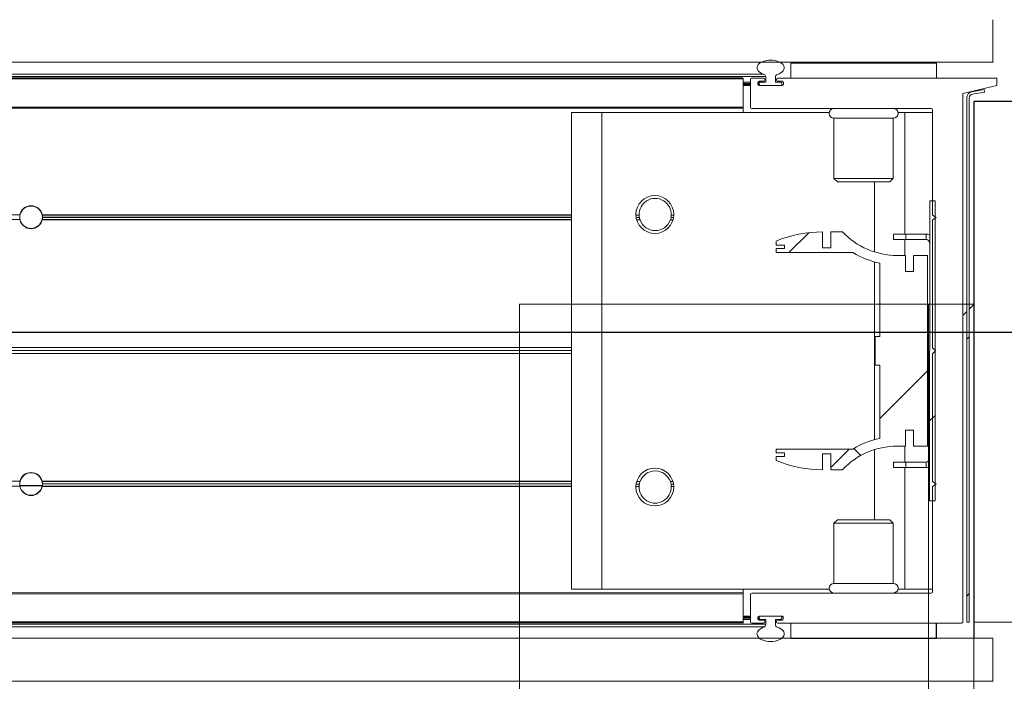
# Model space of a CAD drawing. Header units: feet. Extents: x 0 to 152726, y 0 to 59505.
# Tile 51 of 117: x 152367.465 to 152368.142, y 59280.64 to 59281.095. Entities that reach past the tile are written whole.
import ezdxf
from ezdxf import colors
from ezdxf.entities.mleader import LeaderData, LeaderLine
from ezdxf.math import Vec2, Vec3

# ---------------------------------------------------------------- set-up
doc = ezdxf.new("R2010")
doc.units = ezdxf.units.FT
doc.header["$LTSCALE"] = 0.1
doc.header["$MEASUREMENT"] = 0
doc.layers.add('BR_P_Rail_Object', color=251, linetype='Continuous', lineweight=30)
doc.layers.add('SC_Scratch7', color=252, linetype='Continuous', lineweight=0)
doc.layers.add('L-ANNO-NOTE', color=30, linetype='Continuous')
doc.styles.add('Arial', font='arial.ttf')

# ---------------------------------------------------------------- blocks, each defined once
blk = doc.blocks.new('HIGH ST SCREENWALL_2 PANEL PLAN_5')
at = {"layer": 'SC_Scratch7', "lineweight": 0}
for p, q in [((-8.677065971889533, 0.7812480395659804), (-8.677091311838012, -6.28642737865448e-09)), ((-8.395841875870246, -9.128591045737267e-06), (-8.395816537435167, 0.7812389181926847)), ((-8.364566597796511, 0.7812379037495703), (-8.364584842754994, 0.2187390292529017)), ((-8.364596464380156, -0.1395935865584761), (-8.364584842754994, 0.2187390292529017)), ((-8.322918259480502, 0.2187376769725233), (-8.364584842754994, 0.2187390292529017)), ((-8.364596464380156, -0.1395935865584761), (-8.322929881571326, -0.1395949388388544))]:
    blk.add_line(p, q, dxfattribs=at)
at = {"layer": 'SC_Scratch7'}
blk.add_line((-8.364591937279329, -1.014233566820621e-05), (-8.677091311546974, -6.51925802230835e-09), dxfattribs=at)
blk = doc.blocks.new('HIGH ST SCREENWALL_2 PANEL PLAN_6')
at = {"layer": 'SC_Scratch7', "lineweight": 0, "extrusion": (0, 0, -1)}
h = blk.add_hatch(dxfattribs=at)
h.set_pattern_fill('ANSI31', color=256, scale=0.01, style=0, pattern_type=2)
h.set_pattern_definition([(44.99814199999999, (-5.257089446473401, -13.85558263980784), (-0.08838530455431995, 0.08839103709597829), [])])
h.paths.add_polyline_path([(0.3574946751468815, -0.1420163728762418, -0.3639702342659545), (0.355428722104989, -0.1444783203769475), (0.3468890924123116, -0.1459838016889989), (0.3471784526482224, -0.1476251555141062), (0.3557180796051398, -0.1461196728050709, 0.3639702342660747), (0.3591613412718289, -0.1420164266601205), (0.3591730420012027, 0.2187375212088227), (0.3575063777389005, 0.2187375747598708)])
h = blk.add_hatch(dxfattribs=at)
h.set_pattern_fill('ANSI31', color=256, scale=0.01, style=0, pattern_type=2)
h.set_pattern_definition([(44.99814199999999, (-5.269061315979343, -14.01353493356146), (-0.08838530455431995, 0.08839103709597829), [])])
h.paths.add_polyline_path([(0.3846844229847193, -0.07111689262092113), (0.384691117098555, 0.1352576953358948), (0.3809411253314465, 0.1352578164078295), (0.3809344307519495, -0.07111677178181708)])
h = blk.add_hatch(dxfattribs=at)
h.set_pattern_fill('ANSI38', color=256, scale=0.01, style=0, pattern_type=2)
h.set_pattern_definition([(44.99814199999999, (-5.263926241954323, -14.04438919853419), (-0.08838530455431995, 0.08839103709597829), []), (134.998142, (-5.263926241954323, -14.04438919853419), (-0.2651616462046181, 0.0883967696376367), [0.31249937, -0.18749962])])
h.paths.add_polyline_path([(0.3957607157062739, 0.08672872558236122), (0.3957610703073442, 0.09768670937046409), (0.3861482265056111, 0.0976870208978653), (0.3861439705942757, -0.03354631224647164), (0.3957568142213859, -0.03354662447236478), (0.3957571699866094, -0.02258864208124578), (0.4014002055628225, -0.02258882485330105), (0.4013998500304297, -0.03354680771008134), (0.4070428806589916, -0.03354699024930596, -0.2061892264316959), (0.4446735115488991, -0.04975552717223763), (0.4527115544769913, -0.04975578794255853), (0.4527119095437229, -0.03879780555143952), (0.4582893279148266, -0.03879798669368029), (0.4582889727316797, -0.049755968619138, 0.09842250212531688), (0.4903101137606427, -0.04339219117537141), (0.4903102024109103, -0.0406855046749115), (0.4845763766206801, -0.04068531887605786), (0.4845764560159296, -0.03822469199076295), (0.4903102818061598, -0.03822487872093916), (0.4903103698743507, -0.03551819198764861), (0.4374196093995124, -0.03551647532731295, 0.0857050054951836), (0.4189524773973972, -0.02821396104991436), (0.4189541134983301, 0.0222267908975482), (0.4222349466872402, 0.02222668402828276), (0.4222355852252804, 0.04191168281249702), (0.4189547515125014, 0.04191179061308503), (0.4189563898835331, 0.09235254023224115, 0.0857050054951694), (0.4374239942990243, 0.09965385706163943), (0.4903147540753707, 0.09965214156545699), (0.490314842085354, 0.1023588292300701), (0.4845810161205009, 0.1023590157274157), (0.4845810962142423, 0.1048196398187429), (0.4903149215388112, 0.1048194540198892), (0.4903150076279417, 0.1075261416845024, 0.09842250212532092), (0.458294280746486, 0.1138919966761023), (0.4582939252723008, 0.102934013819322), (0.4527165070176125, 0.1029341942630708), (0.4527168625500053, 0.1138921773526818), (0.4446788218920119, 0.1138924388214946, -0.2061892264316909), (0.4070471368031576, 0.09768634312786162), (0.401404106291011, 0.09768652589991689), (0.4014037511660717, 0.08672854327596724)])
at = {"layer": 'SC_Scratch7', "lineweight": 0}
for p, q in [((-4.330737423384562, 0.2594414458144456), (-0.3411620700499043, 0.2593120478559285)), ((-0.3411535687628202, 0.2595713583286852), (-0.3411526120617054, 0.2300714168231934)), ((-4.330738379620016, 0.229941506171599), (-0.3411630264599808, 0.2298121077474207)), ((-0.4801292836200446, 0.2299835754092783), (-0.4801289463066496, 0.2195669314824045)), ((-0.3801108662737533, 0.2299868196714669), (-0.4801106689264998, 0.2299835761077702)), ((-0.4801106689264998, 0.2299835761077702), (-0.4801103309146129, 0.2195669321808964)), ((-0.4457357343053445, 0.229984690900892), (-0.4457357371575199, 0.2300680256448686)), ((-0.4144857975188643, 0.2300690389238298), (-0.4144857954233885, 0.2299857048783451)), ((-0.3854233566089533, 0.2300699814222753), (-0.3854233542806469, 0.2299866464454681)), ((-0.3801105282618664, 0.2195701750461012), (-0.3801108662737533, 0.2299868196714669)), ((-0.3800922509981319, 0.2299868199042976), (-0.3801108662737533, 0.2299868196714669)), ((-0.3800922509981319, 0.2299868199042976), (-0.3800919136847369, 0.2195701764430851)), ((-0.3541734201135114, 0.2300709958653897), (-0.3541730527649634, 0.2187376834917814)), ((-0.5130380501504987, 0.2184974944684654), (-2.270006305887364, 0.2185544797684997)), ((-0.5130380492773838, 0.2184974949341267), (-2.270006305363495, 0.2185544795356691)), ((-0.5130380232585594, 0.2193177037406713), (-2.269977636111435, 0.2193746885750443)), ((-0.5130380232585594, 0.21931770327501), (-2.269977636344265, 0.219374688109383)), ((-2.269945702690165, 0.2202883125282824), (-0.4974130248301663, 0.2202308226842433)), ((-2.269945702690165, 0.2202883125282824), (-0.4974130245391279, 0.220230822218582)), ((-2.269885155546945, 0.2220206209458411), (-0.4986817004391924, 0.2219631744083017)), ((-2.269885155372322, 0.2220206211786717), (-0.4986817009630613, 0.221963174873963)), ((-0.5130269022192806, 0.2187456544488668), (-0.5130269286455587, 0.2195658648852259)), ((-0.5130262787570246, 0.1995527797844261), (-0.5130269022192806, 0.2187456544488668)), ((-0.507818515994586, 0.2168993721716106), (-0.5130268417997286, 0.2168992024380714)), ((-0.5078179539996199, 0.1995660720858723), (-0.5078185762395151, 0.2187458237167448)), ((-0.5069983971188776, 0.2195660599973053), (-0.4988471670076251, 0.2195663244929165)), ((-0.5028185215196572, 0.2166626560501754), (-0.5028184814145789, 0.2154280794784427)), ((-0.5018602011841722, 0.2168995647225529), (-0.5027835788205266, 0.2168995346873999)), ((-0.4988470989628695, 0.2174829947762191), (-0.501998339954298, 0.2174828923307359)), ((-0.5008399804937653, 0.2168995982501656), (-0.5018602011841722, 0.2168995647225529)), ((-0.5018601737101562, 0.2160662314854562), (-0.5018602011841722, 0.2168995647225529)), ((-0.5008399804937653, 0.2168995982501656), (-0.4974018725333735, 0.2168997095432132)), ((-0.4980269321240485, 0.2187461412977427), (-0.4980269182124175, 0.2183032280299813)), ((-0.4974018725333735, 0.2168997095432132), (-0.4974019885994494, 0.2204799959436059)), ((-0.4907353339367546, 0.2204802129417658), (-0.4907352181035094, 0.2168999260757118)), ((-0.4907352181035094, 0.2168999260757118), (-0.4871102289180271, 0.2169000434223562)), ((-0.4901102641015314, 0.2183034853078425), (-0.4901102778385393, 0.2187463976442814)), ((-0.4892900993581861, 0.2195666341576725), (-0.3628057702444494, 0.2195707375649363)), ((-0.4861387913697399, 0.2174834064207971), (-0.4892900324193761, 0.2174833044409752)), ((-0.4853185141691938, 0.2154286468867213), (-0.4853185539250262, 0.2166632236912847)), ((-0.3619855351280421, 0.2187505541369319), (-0.3619737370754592, -0.145011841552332)), ((-0.3575063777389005, 0.2187375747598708), (-0.3591730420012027, 0.2187375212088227)), ((-0.3591730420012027, 0.2187375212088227), (-0.3591613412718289, -0.1420164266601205)), ((-0.3575063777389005, 0.2187375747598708), (-0.3574946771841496, -0.1420163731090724)), ((-0.3541730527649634, 0.2187376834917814), (-0.3125064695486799, 0.2187390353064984)), ((-0.3541614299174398, -0.1395949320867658), (-0.3541730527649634, 0.2187376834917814)), ((-0.507818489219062, 0.2160660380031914), (-0.5130268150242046, 0.216065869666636)), ((-0.5078184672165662, 0.2153993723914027), (-0.5130267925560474, 0.2153992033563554)), ((-0.5078184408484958, 0.2145660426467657), (-0.513026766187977, 0.2145658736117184)), ((-0.5018601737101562, 0.2160662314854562), (-0.5028185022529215, 0.2160662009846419)), ((-0.5018601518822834, 0.2153995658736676), (-0.5028179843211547, 0.215399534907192)), ((-0.5019982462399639, 0.2146078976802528), (-0.4861386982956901, 0.2146084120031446)), ((-0.5018601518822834, 0.2153995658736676), (-0.5018601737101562, 0.2160662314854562)), ((-0.5018601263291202, 0.214607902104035), (-0.5018601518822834, 0.2153995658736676)), ((-0.487110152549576, 0.2145667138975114), (-0.5010267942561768, 0.214566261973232)), ((-0.4862768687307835, 0.2160667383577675), (-0.4862768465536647, 0.2154000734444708)), ((-0.5130386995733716, 0.1984844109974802), (-2.270705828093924, 0.1985414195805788)), ((-0.5130386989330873, 0.1984844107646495), (-2.270705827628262, 0.1985414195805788)), ((-0.5130386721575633, 0.1993046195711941), (-2.270677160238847, 0.1993616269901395)), ((-0.5130386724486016, 0.1993046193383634), (-2.270677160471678, 0.1993616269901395)), ((-0.5130262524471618, 0.1987325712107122), (-0.5130262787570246, 0.1995527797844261)), ((-0.5130261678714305, 0.1961284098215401), (-0.5130262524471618, 0.1987325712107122)), ((-0.3836383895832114, 0.198736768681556), (-0.5069845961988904, 0.1987327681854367)), ((-0.3854223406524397, 0.1987367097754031), (-0.3854222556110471, 0.1961325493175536)), ((-0.3828158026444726, 0.1254036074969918), (-0.3828181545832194, 0.1979165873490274)), ((-0.6101093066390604, 0.1961252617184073), (-0.6309425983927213, 0.1961245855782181)), ((-0.6309319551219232, -0.1319997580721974), (-0.6309425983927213, 0.1961245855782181)), ((-0.4537365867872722, 0.1961303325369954), (-0.6101093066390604, 0.1961252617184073)), ((-0.6100986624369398, -0.1319990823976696), (-0.6101093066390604, 0.1961252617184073)), ((-0.4505261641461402, 0.192172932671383), (-0.4096929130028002, 0.1921742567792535)), ((-0.4505248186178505, 0.1506900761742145), (-0.4505261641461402, 0.192172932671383)), ((-0.4096929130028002, 0.1921742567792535), (-0.4096915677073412, 0.1506914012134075)), ((-0.4017763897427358, 0.1961320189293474), (-0.4064827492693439, 0.1961318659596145)), ((-0.3828180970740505, 0.196132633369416), (-0.4017763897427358, 0.1961320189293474)), ((-0.4017736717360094, 0.112340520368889), (-0.4017763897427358, 0.1961320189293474)), ((-0.4505248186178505, 0.1506900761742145), (-0.4096915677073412, 0.1506914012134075)), ((-0.4481526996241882, 0.1483181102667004), (-0.4505248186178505, 0.1506900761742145)), ((-0.4096915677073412, 0.1506914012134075), (-0.4120635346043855, 0.148319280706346)), ((-0.4481526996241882, 0.1483181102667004), (-0.4120635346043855, 0.148319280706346)), ((-0.4226065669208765, 0.1000783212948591), (-0.4226081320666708, 0.1483189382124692)), ((-0.384691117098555, 0.1352576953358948), (-0.3809411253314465, 0.1352578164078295)), ((-0.384691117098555, 0.1352576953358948), (-0.3846844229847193, -0.07111689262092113)), ((-0.3809411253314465, 0.1352578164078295), (-0.3809344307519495, -0.07111677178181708)), ((-1.010283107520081, 0.1251673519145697), (-2.106787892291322, 0.1252029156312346)), ((-1.010283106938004, 0.1251673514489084), (-2.106787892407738, 0.1252029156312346)), ((-1.010355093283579, 0.1247506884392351), (-0.9948917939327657, 0.1247501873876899)), ((-0.9948745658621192, 0.1249670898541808), (-1.010337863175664, 0.1249665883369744)), ((-0.9948492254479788, 0.1249670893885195), (-1.010312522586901, 0.1249665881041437)), ((-0.99500281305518, 0.1220504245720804), (-0.6309401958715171, 0.1220622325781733)), ((-0.9949774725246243, 0.1220504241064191), (-0.630914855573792, 0.122062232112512)), ((-0.6309575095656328, 0.1251550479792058), (-0.9949637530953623, 0.1251668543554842)), ((-0.994946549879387, 0.1253837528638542), (-0.6309403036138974, 0.1253955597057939)), ((-0.9949212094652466, 0.1253837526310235), (-0.6309149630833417, 0.1253955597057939)), ((-0.6309575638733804, 0.1234883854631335), (-0.99481206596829, 0.1235001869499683)), ((-0.9947947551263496, 0.1237170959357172), (-0.63094025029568, 0.1237288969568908)), ((-0.9947694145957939, 0.1237170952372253), (-0.6309149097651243, 0.1237288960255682)), ((-0.586662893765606, 0.1253969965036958), (-0.5845158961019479, 0.1253970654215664)), ((-0.5865017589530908, 0.1237303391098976), (-0.5843261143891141, 0.1237304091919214)), ((-0.586117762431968, 0.1220636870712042), (-0.583869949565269, 0.122063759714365)), ((-0.5630106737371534, 0.1220644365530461), (-0.561179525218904, 0.122064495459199)), ((-0.5625546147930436, 0.1237311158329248), (-0.5607956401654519, 0.1237311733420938)), ((-0.5623649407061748, 0.1253977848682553), (-0.5606346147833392, 0.1253978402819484)), ((-0.3803157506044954, 0.1237370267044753), (-0.3828158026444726, 0.1254036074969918)), ((-0.3828156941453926, 0.1220702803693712), (-0.3803157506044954, 0.1237370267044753)), ((-0.3828128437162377, 0.03419504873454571), (-0.3828156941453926, 0.1220702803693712)), ((-1.010226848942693, 0.1218340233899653), (-2.106788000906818, 0.121869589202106)), ((-1.010226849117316, 0.1218340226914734), (-2.106788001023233, 0.1218695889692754)), ((-0.6309576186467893, 0.1218217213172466), (-0.9950202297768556, 0.1218335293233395)), ((-0.458294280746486, 0.1138919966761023), (-0.4582939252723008, 0.102934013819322)), ((-0.4527168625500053, 0.1138921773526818), (-0.4446788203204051, 0.1138924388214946)), ((-0.4527165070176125, 0.1029341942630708), (-0.4527168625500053, 0.1138921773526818)), ((-0.4094489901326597, 0.112340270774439), (-0.401115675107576, 0.1123405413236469)), ((-0.4094488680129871, 0.1085902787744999), (-0.4094489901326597, 0.112340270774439)), ((-0.4094488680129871, 0.1085902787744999), (-0.4011155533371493, 0.1085905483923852)), ((-0.4017731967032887, 0.09768651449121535), (-0.4017735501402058, 0.1085905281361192)), ((-0.401115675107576, 0.1123405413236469), (-0.3871070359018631, 0.1123409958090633)), ((-0.4011155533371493, 0.1085905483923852), (-0.401115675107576, 0.1123405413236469)), ((-0.4011155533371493, 0.1085905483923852), (-0.3871069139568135, 0.1085910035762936)), ((-0.3871070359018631, 0.1123409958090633), (-0.3871069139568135, 0.1085910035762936)), ((-0.4903149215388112, 0.1048194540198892), (-0.4903150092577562, 0.107526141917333)), ((-0.4845810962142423, 0.1048196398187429), (-0.4903149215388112, 0.1048194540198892)), ((-0.490314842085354, 0.1023588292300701), (-0.4845810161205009, 0.1023590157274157)), ((-0.4903147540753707, 0.09965214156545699), (-0.490314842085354, 0.1023588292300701)), ((-0.4845810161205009, 0.1023590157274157), (-0.4845810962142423, 0.1048196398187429)), ((-0.4582939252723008, 0.102934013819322), (-0.4527165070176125, 0.1029341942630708)), ((-0.4374239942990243, 0.09965385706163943), (-0.4903147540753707, 0.09965214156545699)), ((-0.4070471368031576, 0.09768634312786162), (-0.401404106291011, 0.09768652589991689)), ((-0.401404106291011, 0.09768652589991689), (-0.4014037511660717, 0.08672854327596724)), ((-0.3957610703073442, 0.09768670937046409), (-0.3861482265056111, 0.0976870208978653)), ((-0.3957607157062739, 0.08672872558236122), (-0.3957610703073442, 0.09768670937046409)), ((-0.3861482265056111, 0.0976870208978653), (-0.3861439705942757, -0.03354631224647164)), ((-0.422602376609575, -0.02909847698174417), (-0.4226063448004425, 0.09323681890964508)), ((-0.4189547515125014, 0.04191179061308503), (-0.4189563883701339, 0.0923525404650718)), ((-0.4014037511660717, 0.08672854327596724), (-0.3957607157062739, 0.08672872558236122)), ((-0.4222355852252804, 0.04191168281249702), (-0.4189547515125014, 0.04191179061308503)), ((-0.4222349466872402, 0.02222668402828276), (-0.4222355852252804, 0.04191168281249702)), ((-0.6309604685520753, 0.03394649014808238), (-1.661773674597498, 0.03397992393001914)), ((-0.630960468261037, 0.03394648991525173), (-1.661773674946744, 0.03397992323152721)), ((-0.3806881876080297, 0.03207053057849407), (-0.3828128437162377, 0.03419504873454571)), ((-0.630960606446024, 0.02969731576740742), (-1.6617738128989, 0.02973074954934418)), ((-0.6309606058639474, 0.02969731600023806), (-1.661773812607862, 0.02973074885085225)), ((-0.6309605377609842, 0.03182190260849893), (-1.661479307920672, 0.03185532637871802)), ((-0.6309605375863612, 0.03182190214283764), (-1.661479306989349, 0.03185532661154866)), ((-0.3828127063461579, 0.02994587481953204), (-0.3806881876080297, 0.03207053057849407)), ((-0.382809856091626, -0.05792935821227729), (-0.3828127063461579, 0.02994587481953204)), ((-0.4189541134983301, 0.0222267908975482), (-0.4222349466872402, 0.02222668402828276)), ((-0.4189524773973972, -0.02821396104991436), (-0.4189541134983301, 0.0222267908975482)), ((-0.36197869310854, 0.007800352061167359), (-0.3591661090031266, 0.004987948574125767)), ((-0.3574993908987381, 0.003321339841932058), (-0.3541659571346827, -1.187785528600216e-05)), ((-0.3957571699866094, -0.02258864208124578), (-0.4014002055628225, -0.02258882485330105)), ((-0.4014002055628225, -0.02258882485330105), (-0.4013998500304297, -0.03354680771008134)), ((-0.3957568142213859, -0.03354662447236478), (-0.3957571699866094, -0.02258864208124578)), ((-0.4013998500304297, -0.03354680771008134), (-0.4070428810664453, -0.03354699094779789)), ((-0.4017685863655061, -0.04445083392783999), (-0.4017689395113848, -0.03354681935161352)), ((-0.3861439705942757, -0.03354631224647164), (-0.3957568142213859, -0.03354662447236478)), ((-0.4903103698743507, -0.03551819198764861), (-0.4374196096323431, -0.03551647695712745)), ((-0.4903102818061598, -0.03822487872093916), (-0.4903103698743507, -0.03551819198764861)), ((-0.4845764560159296, -0.03822469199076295), (-0.4903102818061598, -0.03822487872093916)), ((-0.4845763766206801, -0.04068531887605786), (-0.4845764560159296, -0.03822469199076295)), ((-0.4527119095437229, -0.03879780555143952), (-0.4582893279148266, -0.03879798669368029)), ((-0.4582893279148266, -0.03879798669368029), (-0.4582889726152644, -0.04975596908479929)), ((-0.4527115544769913, -0.04975578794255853), (-0.4527119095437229, -0.03879780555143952)), ((-0.4226005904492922, -0.08418059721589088), (-0.4226021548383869, -0.03593997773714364)), ((-0.4903102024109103, -0.0406855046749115), (-0.4845763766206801, -0.04068531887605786)), ((-0.4903101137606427, -0.04339219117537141), (-0.4903102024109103, -0.0406855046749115)), ((-0.4011105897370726, -0.04445081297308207), (-0.4094439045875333, -0.04445108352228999)), ((-0.4094439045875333, -0.04445108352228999), (-0.409443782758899, -0.04820107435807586)), ((-0.3871019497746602, -0.04445035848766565), (-0.4011105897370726, -0.04445081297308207)), ((-0.4011105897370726, -0.04445081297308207), (-0.4011104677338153, -0.04820080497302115)), ((-0.3871019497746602, -0.04445035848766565), (-0.3871018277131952, -0.04820035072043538)), ((-0.4446735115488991, -0.04975552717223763), (-0.4527115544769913, -0.04975578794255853)), ((-0.4011104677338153, -0.04820080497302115), (-0.409443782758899, -0.04820107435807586)), ((-0.4017657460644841, -0.1319923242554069), (-0.4017684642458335, -0.04820082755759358)), ((-0.3871018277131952, -0.04820035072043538), (-0.4011104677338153, -0.04820080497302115)), ((-1.010232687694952, -0.05816561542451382), (-2.106793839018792, -0.05813005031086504)), ((-1.010232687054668, -0.05816561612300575), (-2.106793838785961, -0.05813005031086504)), ((-0.630963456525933, -0.05817791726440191), (-0.9950260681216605, -0.05816610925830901)), ((-0.9949969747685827, -0.05794921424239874), (-0.6309343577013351, -0.0579374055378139)), ((-0.9949716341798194, -0.05794921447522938), (-0.6309090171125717, -0.05793740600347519)), ((-0.6309635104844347, -0.05984458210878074), (-0.9948180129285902, -0.05983277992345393)), ((-0.9947888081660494, -0.05961587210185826), (-0.6309343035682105, -0.0596040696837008)), ((-0.9947634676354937, -0.05961587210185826), (-0.6309089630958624, -0.0596040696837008)), ((-0.5864958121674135, -0.05960262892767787), (-0.5843201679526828, -0.05960255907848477)), ((-0.5861119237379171, -0.05793595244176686), (-0.5838641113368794, -0.05793587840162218)), ((-0.5630048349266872, -0.05793520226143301), (-0.5611736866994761, -0.05793514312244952)), ((-0.5625486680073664, -0.05960185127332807), (-0.5607896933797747, -0.05960179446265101)), ((-0.3803098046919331, -0.05959594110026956), (-0.382809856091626, -0.05792935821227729)), ((-0.3828097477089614, -0.06126268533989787), (-0.3803098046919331, -0.05959594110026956)), ((-1.010289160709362, -0.06149894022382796), (-2.106793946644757, -0.0614633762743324)), ((-1.010289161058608, -0.06149894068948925), (-2.106793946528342, -0.06146337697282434)), ((-0.6309635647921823, -0.06151124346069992), (-0.9949698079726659, -0.06149943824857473)), ((-0.9949404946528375, -0.06128253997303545), (-0.6309342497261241, -0.06127073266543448)), ((-0.9949151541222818, -0.0612825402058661), (-0.6309089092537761, -0.06127073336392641)), ((-0.5866568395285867, -0.06126929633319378), (-0.5845098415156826, -0.06126922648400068)), ((-0.5623588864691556, -0.0612685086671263), (-0.560628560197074, -0.06126845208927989)), ((-0.3828073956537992, -0.1337756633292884), (-0.3828097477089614, -0.06126268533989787)), ((-0.3809344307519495, -0.07111677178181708), (-0.3846844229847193, -0.07111689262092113)), ((-0.4505171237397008, -0.08655354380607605), (-0.4481451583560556, -0.08418142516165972)), ((-0.4096838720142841, -0.08655221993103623), (-0.4505171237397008, -0.08655354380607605)), ((-0.4505157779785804, -0.1280364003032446), (-0.4505171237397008, -0.08655354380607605)), ((-0.4120559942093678, -0.08418025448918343), (-0.4481451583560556, -0.08418142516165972)), ((-0.4120559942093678, -0.08418025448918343), (-0.4096838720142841, -0.08655221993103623)), ((-0.4096838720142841, -0.08655221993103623), (-0.4096825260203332, -0.1280350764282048)), ((-0.4096825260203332, -0.1280350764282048), (-0.4505157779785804, -0.1280364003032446)), ((-0.5130495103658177, -0.1348482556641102), (-2.2707166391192, -0.1347912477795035)), ((-0.513049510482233, -0.1348482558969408), (-2.270716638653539, -0.1347912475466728)), ((-0.6100986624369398, -0.1319990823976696), (-0.6309319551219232, -0.1319997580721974)), ((-0.4537259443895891, -0.1319940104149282), (-0.6100986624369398, -0.1319990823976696)), ((-0.5130154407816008, -0.1346000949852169), (-0.5130155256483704, -0.1319959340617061)), ((-0.5130154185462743, -0.1352881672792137), (-0.5130154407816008, -0.1346000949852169)), ((-0.5130147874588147, -0.1547453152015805), (-0.5130154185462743, -0.1352881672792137)), ((-0.5069869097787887, -0.1345998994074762), (-0.3836275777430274, -0.1345958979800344)), ((-0.4017657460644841, -0.1319923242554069), (-0.4064721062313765, -0.131992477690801)), ((-0.3828074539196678, -0.1319917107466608), (-0.4017657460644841, -0.1319923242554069)), ((-0.5130495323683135, -0.135536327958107), (-2.270692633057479, -0.1354793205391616)), ((-0.5130495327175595, -0.135536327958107), (-2.270692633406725, -0.1354793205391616)), ((-0.5078064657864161, -0.1546130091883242), (-0.5078070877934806, -0.1354201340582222)), ((-0.3124948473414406, -0.1395935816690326), (-0.3541614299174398, -0.1395949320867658)), ((-0.3619737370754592, -0.145011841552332), (-0.3385361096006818, -0.1504277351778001)), ((-0.3557180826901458, -0.1461196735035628), (-0.3471784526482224, -0.1476251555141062)), ((-0.355428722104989, -0.1444783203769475), (-0.3468890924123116, -0.1459838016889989)), ((-0.3471784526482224, -0.1476251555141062), (-0.3468890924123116, -0.1459838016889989)), ((-0.5130501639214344, -0.1549934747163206), (-2.270013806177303, -0.1549364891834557)), ((-0.5130501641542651, -0.1549934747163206), (-2.270013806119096, -0.154936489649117)), ((-0.5130501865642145, -0.1556815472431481), (-2.269989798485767, -0.1556245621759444)), ((-0.5130501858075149, -0.1556815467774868), (-2.269989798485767, -0.1556245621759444)), ((-0.5078066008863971, -0.1504332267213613), (-0.5130149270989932, -0.1504333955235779)), ((-0.5078065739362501, -0.1512665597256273), (-0.5130148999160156, -0.151266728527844)), ((-0.5078065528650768, -0.1519332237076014), (-0.5130148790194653, -0.1519333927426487)), ((-0.5078065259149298, -0.1527665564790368), (-0.5130148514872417, -0.1527667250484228)), ((-0.5130147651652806, -0.1554333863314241), (-0.5130147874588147, -0.1547453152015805)), ((-0.4988350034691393, -0.1554329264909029), (-0.5069862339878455, -0.1554331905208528)), ((-0.5028065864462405, -0.1512949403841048), (-0.5028065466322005, -0.1525295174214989)), ((-0.501848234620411, -0.1519330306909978), (-0.5028065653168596, -0.1519330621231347)), ((-0.5018482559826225, -0.1512663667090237), (-0.5028060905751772, -0.1512663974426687)), ((-0.5018482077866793, -0.1527663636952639), (-0.5027715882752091, -0.1527663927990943)), ((-0.4861268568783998, -0.1504741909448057), (-0.501986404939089, -0.1504747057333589)), ((-0.5019863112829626, -0.1533496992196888), (-0.4988350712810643, -0.1533495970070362)), ((-0.5018482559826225, -0.1512663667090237), (-0.5018482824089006, -0.150474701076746)), ((-0.501848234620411, -0.1519330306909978), (-0.5018482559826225, -0.1512663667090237)), ((-0.5018482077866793, -0.1527663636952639), (-0.501848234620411, -0.1519330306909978)), ((-0.5010148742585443, -0.1527663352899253), (-0.5018482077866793, -0.1527663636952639)), ((-0.5010149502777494, -0.1504330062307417), (-0.4870983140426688, -0.1504325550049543)), ((-0.4973898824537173, -0.1527662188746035), (-0.5010148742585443, -0.1527663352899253)), ((-0.49801483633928, -0.1541697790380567), (-0.4980148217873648, -0.1546126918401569)), ((-0.4973897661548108, -0.1563465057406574), (-0.4973898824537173, -0.1527662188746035)), ((-0.4872851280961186, -0.1527658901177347), (-0.4907232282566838, -0.1527660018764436)), ((-0.4907232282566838, -0.1527660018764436), (-0.4907231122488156, -0.1563462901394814)), ((-0.4900981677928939, -0.1546124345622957), (-0.4900981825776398, -0.1541695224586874)), ((-0.4892780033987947, -0.1533492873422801), (-0.4861267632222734, -0.1533491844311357)), ((-0.3385359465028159, -0.1554277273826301), (-0.4892779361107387, -0.1554326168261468)), ((-0.4862649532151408, -0.1512658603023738), (-0.4862649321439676, -0.1519325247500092)), ((-0.4853065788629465, -0.1525289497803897), (-0.4853066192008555, -0.1512943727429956)), ((-0.4800981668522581, -0.155432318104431), (-0.4800978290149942, -0.1658489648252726)), ((-0.3800980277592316, -0.1658457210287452), (-0.3800983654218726, -0.1554290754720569)), ((-0.3385361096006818, -0.1504277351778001), (-0.3385359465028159, -0.1554277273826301)), ((-2.26995792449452, -0.1565381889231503), (-0.4974252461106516, -0.1565956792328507)), ((-2.269957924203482, -0.1565381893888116), (-0.4974252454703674, -0.156595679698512)), ((-2.269897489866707, -0.1582705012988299), (-0.4986940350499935, -0.1583279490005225)), ((-2.269897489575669, -0.1582705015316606), (-0.4986940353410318, -0.1583279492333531)), ((-4.330751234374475, -0.1663910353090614), (-0.3411758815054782, -0.1665204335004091)), ((-0.4800978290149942, -0.1658489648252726), (-0.3800980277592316, -0.1658457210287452)), ((-0.4457228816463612, -0.1662645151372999), (-0.4457228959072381, -0.1658478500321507)), ((-0.4144729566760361, -0.1658468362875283), (-0.4144729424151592, -0.1662635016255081)), ((-0.3411397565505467, -0.1662611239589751), (-0.3411388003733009, -0.1957610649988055))]:
    blk.add_line(p, q, dxfattribs=at)
at = {"layer": 'SC_Scratch7', "lineweight": 0, "extrusion": (0, 0, -1)}
for centre in [(0.5736487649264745, 0.1258140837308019), (0.5736426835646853, -0.06168554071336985)]:
    blk.add_circle(centre, 0.01302080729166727, dxfattribs=at)
for centre, radius, start, end in [((0.5069983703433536, 0.2187458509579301), 0.0008202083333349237, 359.9981415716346, 89.99814157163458), ((0.501998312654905, 0.2166626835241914), 0.0008202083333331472, 359.9981415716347, 89.99814157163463), ((0.500839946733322, 0.2158584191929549), 0.001041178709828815, 11.51323141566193, 89.99814157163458), ((0.498847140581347, 0.2187461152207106), 0.0008202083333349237, 89.99814157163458, 179.9981415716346), ((0.4988471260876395, 0.2183032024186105), 0.0008202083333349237, 179.9981415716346, 269.9981415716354), ((0.4992189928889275, 0.2204799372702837), 0.001817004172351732, 107.5606010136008, 179.9981432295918), ((0.4889183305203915, 0.220480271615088), 0.001817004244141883, 359.9981415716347, 72.43568192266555), ((0.4892900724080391, 0.2187464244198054), 0.0008202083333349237, 359.9981415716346, 89.99814157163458), ((0.4892900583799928, 0.2183035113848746), 0.0008202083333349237, 269.9981415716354, 359.9981415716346), ((0.4871102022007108, 0.216066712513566), 0.000833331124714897, 89.99814157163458, 179.9981775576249), ((0.4861387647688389, 0.2166631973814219), 0.0008202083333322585, 89.99814157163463, 179.9981415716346), ((0.362805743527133, 0.2187505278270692), 0.0008202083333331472, 89.99814157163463, 179.9981415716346), ((0.5019982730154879, 0.215428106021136), 0.0008202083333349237, 269.9981415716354, 359.9981415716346), ((0.5010268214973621, 0.2153995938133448), 0.0008333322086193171, 269.9981415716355, 359.9980817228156), ((0.487110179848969, 0.2154000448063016), 0.0008333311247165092, 179.998103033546, 269.9981415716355), ((0.4861387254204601, 0.2154286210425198), 0.0008202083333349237, 179.9981415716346, 269.9981415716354), ((0.5069846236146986, 0.1995660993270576), 0.000833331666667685, 269.9981415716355, 359.9981415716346), ((0.4505262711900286, 0.1954537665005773), 0.003280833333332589, 269.9981415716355, 89.99814157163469), ((0.4096930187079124, 0.1954550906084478), 0.003280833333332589, 89.9981415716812, 269.99814157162), ((0.3836383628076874, 0.1979165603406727), 0.0008202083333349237, 89.99814157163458, 179.9981415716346), ((0.5734404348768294, 0.12581409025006), 0.01108331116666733, 357.8436572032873, 182.1526259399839), ((1.00260617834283, 0.1238458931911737), 0.007812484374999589, 11.34889247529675, 168.6473906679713), ((1.002580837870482, 0.1238458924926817), 0.007812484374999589, 11.34889247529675, 168.6473906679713), ((1.00260617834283, 0.1238458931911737), 0.007812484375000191, 359.0516486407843, 11.34889247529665), ((1.00260617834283, 0.1238458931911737), 0.007812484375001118, 346.7097830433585, 359.0516486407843), ((1.002580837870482, 0.1238458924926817), 0.007812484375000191, 359.0516486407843, 11.34889247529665), ((1.002580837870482, 0.1238458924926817), 0.007812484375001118, 346.7097830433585, 359.0516486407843), ((1.00260617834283, 0.1238458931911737), 0.007812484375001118, 193.286500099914, 346.7097830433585), ((1.002580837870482, 0.1238458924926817), 0.007812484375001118, 193.286500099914, 346.7097830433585), ((1.00260617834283, 0.1238458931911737), 0.007812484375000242, 180.9446345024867, 193.2865000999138), ((1.002580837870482, 0.1238458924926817), 0.007812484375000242, 180.9446345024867, 193.2865000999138), ((1.00260617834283, 0.1238458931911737), 0.007812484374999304, 168.6473906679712, 180.9446345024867), ((1.002580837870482, 0.1238458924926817), 0.007812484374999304, 168.6473906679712, 180.9446345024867), ((0.5734404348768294, 0.12581409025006), 0.01108331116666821, 349.1638065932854, 357.8436572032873), ((0.5734404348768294, 0.12581409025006), 0.01108331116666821, 340.2220143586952, 349.1638065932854), ((0.5734404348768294, 0.12581409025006), 0.01108331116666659, 199.7742687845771, 340.2220143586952), ((0.5734404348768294, 0.12581409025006), 0.01108331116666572, 190.8324765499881, 199.7742687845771), ((0.5734404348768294, 0.12581409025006), 0.01108331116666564, 182.1526259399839, 190.8324765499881), ((0.4582915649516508, 0.03016208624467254), 0.08372991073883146, 67.51378096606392, 89.99814157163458), ((0.4070488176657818, 0.1494771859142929), 0.05179084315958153, 269.9981415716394, 316.6001437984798), ((0.3871068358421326, 0.1061743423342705), 0.006166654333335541, 89.99814157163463, 113.070411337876), ((0.3871068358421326, 0.1061743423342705), 0.002416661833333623, 89.99814157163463, 179.9981415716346), ((0.4070488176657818, 0.1494771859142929), 0.05835250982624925, 281.7746373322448, 301.3688957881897), ((0.40704120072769, -0.08533783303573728), 0.05179084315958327, 43.39613934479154, 89.99814157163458), ((0.40704120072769, -0.08533783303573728), 0.05835250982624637, 58.62738735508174, 78.22164581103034), ((0.4582916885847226, 0.03397394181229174), 0.08372991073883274, 269.9981415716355, 292.4825021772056), ((0.3871020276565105, -0.04203369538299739), 0.002416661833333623, 179.9981415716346, 269.9981415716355), ((1.002600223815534, -0.0597451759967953), 0.007812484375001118, 13.28650009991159, 166.7097830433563), ((1.002574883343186, -0.05974517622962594), 0.007812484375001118, 13.28650009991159, 166.7097830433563), ((0.5734343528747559, -0.06168553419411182), 0.01108331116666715, 19.77426878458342, 160.2220143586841), ((0.3871020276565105, -0.04203369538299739), 0.006166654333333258, 246.9258718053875, 269.9981415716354), ((1.002600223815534, -0.0597451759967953), 0.007812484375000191, 348.6473906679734, 0.9446345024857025), ((1.002600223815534, -0.0597451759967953), 0.007812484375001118, 0.9446345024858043, 13.28650009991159), ((1.002574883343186, -0.05974517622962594), 0.007812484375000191, 348.6473906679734, 0.9446345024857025), ((1.002574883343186, -0.05974517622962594), 0.007812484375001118, 0.9446345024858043, 13.28650009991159), ((1.002600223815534, -0.0597451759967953), 0.007812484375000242, 166.7097830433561, 179.0516486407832), ((1.002574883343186, -0.05974517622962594), 0.007812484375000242, 166.7097830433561, 179.0516486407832), ((1.002600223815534, -0.0597451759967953), 0.007812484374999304, 179.0516486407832, 191.3488924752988), ((1.002574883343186, -0.05974517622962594), 0.007812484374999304, 179.0516486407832, 191.3488924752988), ((0.5734343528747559, -0.06168553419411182), 0.01108331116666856, 2.152625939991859, 10.83247654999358), ((0.5734343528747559, -0.06168553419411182), 0.01108331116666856, 10.83247654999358, 19.77426878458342), ((0.5734343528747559, -0.06168553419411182), 0.01108331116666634, 160.2220143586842, 169.163806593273), ((0.5734343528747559, -0.06168553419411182), 0.01108331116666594, 169.163806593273, 177.843657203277), ((1.002600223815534, -0.0597451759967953), 0.007812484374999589, 191.3488924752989, 348.6473906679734), ((1.002574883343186, -0.05974517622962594), 0.007812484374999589, 191.3488924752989, 348.6473906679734), ((0.5734343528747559, -0.06168553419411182), 0.01108331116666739, 177.843657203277, 2.152625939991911), ((0.4505156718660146, -0.1313172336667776), 0.003280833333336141, 269.9981415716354, 89.99814157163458), ((0.4096824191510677, -0.1313159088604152), 0.003280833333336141, 89.9981415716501, 269.9981415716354), ((0.5069868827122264, -0.1354201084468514), 0.0008202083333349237, 359.9981415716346, 89.99814157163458), ((0.3836276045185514, -0.1337756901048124), 0.0008202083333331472, 179.9981415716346, 269.9981415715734), ((0.3549946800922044, -0.1420162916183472), 0.004166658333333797, 279.9981415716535, 359.9981415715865), ((0.3549946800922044, -0.1420162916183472), 0.002499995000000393, 279.9981415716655, 359.9981415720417), ((0.5069862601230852, -0.1546129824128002), 0.0008202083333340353, 269.9981415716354, 359.9981415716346), ((0.5019863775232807, -0.1512949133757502), 0.0008202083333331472, 359.9981415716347, 89.99814157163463), ((0.5019863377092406, -0.1525294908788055), 0.0008202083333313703, 269.9981415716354, 359.9981415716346), ((0.5010149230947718, -0.1512663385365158), 0.0008333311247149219, 359.9981030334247, 89.99814157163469), ((0.5010149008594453, -0.1519330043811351), 0.000833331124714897, 269.9981415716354, 359.9981775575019), ((0.4988350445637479, -0.1541698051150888), 0.0008202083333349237, 89.99814157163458, 179.9981415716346), ((0.498835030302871, -0.1546127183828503), 0.0008202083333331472, 179.9981415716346, 269.9981415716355), ((0.4892779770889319, -0.1541694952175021), 0.0008202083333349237, 359.9981415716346, 89.99814157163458), ((0.4892779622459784, -0.1546124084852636), 0.0008202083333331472, 269.9981415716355, 359.9981415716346), ((0.4872851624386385, -0.1517247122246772), 0.001041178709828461, 191.5132314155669, 269.9981415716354), ((0.4870982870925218, -0.1512658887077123), 0.0008333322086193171, 89.99814157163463, 179.9980817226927), ((0.4861268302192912, -0.1512943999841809), 0.0008202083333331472, 89.99814157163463, 179.9981415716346), ((0.4861267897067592, -0.152528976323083), 0.0008202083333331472, 179.9981415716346, 269.9981415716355), ((0.4992067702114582, -0.1563465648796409), 0.001817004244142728, 179.9981415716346, 252.4356819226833), ((0.4889061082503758, -0.1563462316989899), 0.001817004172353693, 287.5606010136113, 359.9981432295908)]:
    blk.add_arc(centre, radius, start, end, dxfattribs=at)
at = {"layer": 'SC_Scratch7', "lineweight": 0}
for centre, radius, start, end in [((-1.002623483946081, 0.1236294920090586), 0.007812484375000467, 11.34889256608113, 168.6473907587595), ((-1.002623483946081, 0.1236294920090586), 0.007812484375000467, 168.6473907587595, 180.9446345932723), ((-1.002623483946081, 0.1236294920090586), 0.007812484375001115, 180.9446345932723, 193.2865001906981), ((-1.002623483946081, 0.1236294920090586), 0.007812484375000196, 346.7097831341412, 359.0516487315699), ((-1.002623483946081, 0.1236294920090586), 0.007812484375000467, 359.0516487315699, 11.34889256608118), ((-1.002623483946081, 0.1236294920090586), 0.007812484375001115, 193.2865001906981, 346.7097831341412), ((-1.002629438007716, -0.05996157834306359), 0.007812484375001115, 13.2865001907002, 166.7097831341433), ((-1.002629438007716, -0.05996157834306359), 0.007812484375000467, 179.0516487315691, 191.3488925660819), ((-1.002629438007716, -0.05996157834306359), 0.007812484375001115, 166.7097831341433, 179.0516487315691), ((-1.002629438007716, -0.05996157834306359), 0.007812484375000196, 0.9446345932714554, 13.2865001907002), ((-1.002629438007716, -0.05996157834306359), 0.007812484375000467, 348.6473907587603, 0.9446345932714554), ((-1.002629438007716, -0.05996157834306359), 0.007812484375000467, 191.3488925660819, 348.6473907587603)]:
    blk.add_arc(centre, radius, start, end, dxfattribs=at)
at = {"layer": 'SC_Scratch7', "lineweight": 0, "extrusion": (0, 0, -1)}
for centre, major_axis, ratio, start_param, end_param in [((-0.4940688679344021, 0.2268003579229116), (0.009374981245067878, 3.040840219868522e-07), 0.5617178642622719, 2.083904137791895, 7.340873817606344), ((-0.4940562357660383, -0.1626666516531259), (-0.009374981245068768, -3.040840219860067e-07), 0.5617178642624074, 2.083904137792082, 7.340873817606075)]:
    blk.add_ellipse(centre, major_axis=major_axis, ratio=ratio, start_param=start_param, end_param=end_param, dxfattribs=at)
blk = doc.blocks.new('Bridge plan')
at = {"layer": 'BR_P_Rail_Object', "lineweight": -3}
blk.add_line((1828195.652751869, 711482.1428165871), (1828078.811847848, 711482.1428165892), dxfattribs=at)
at = {"layer": 'SC_Scratch7', "lineweight": -3, "extrusion": (0, 0, -1), "rotation": 180.0002309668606}
for name, p in [('HIGH ST SCREENWALL_2 PANEL PLAN_6', (-1828107.53864141, 711482.1623847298)), ('HIGH ST SCREENWALL_2 PANEL PLAN_5', (-1828115.549016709, 711482.1623308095))]:
    blk.add_blockref(name, p, dxfattribs=at)
blk = doc.blocks.new('Trellis Base')
blk.add_blockref('Bridge plan', (-1675739.0632623, -652201.2630976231))
at = {"layer": 'L-ANNO-NOTE'}
ml = blk.add_multileader_mtext('Standard', dxfattribs=at)
ml.set_content('W. LIVINGSTON AVENUE', color=11, style='Arial')
ml.set_leader_properties()
ml.build(insert=Vec2(0, 0))
ml.multileader.update_dxf_attribs({"has_dogleg": 0, "dogleg_length": 0.36, "arrow_head_size": 1.25, "scale": 10})
ctx = ml.context
ctx.base_point, ctx.scale, ctx.char_height, ctx.arrow_head_size, ctx.landing_gap_size, ctx.plane_origin, ctx.plane_x_axis, ctx.plane_y_axis = Vec3(152493.4333448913, 59387.86988106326), 10, 1.25, 1.25, 0.5, Vec3(152496.4817137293, 59382.31385021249), Vec3(0.2347390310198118, 0.9720584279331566), Vec3(-0.9720584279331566, 0.2347390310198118)
notes = []
notes.append((ctx, [(0, (0, 0, 0), (0, 0), (1, 0), 1, [])]))
ctx.mtext.insert, ctx.mtext.text_direction, ctx.mtext.rotation, ctx.mtext.flow_direction = Vec3(152492.9328174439, 59388.50512407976), Vec3(0.2347390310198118, 0.9720584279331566), 1.333846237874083, 5
ml = blk.add_multileader_mtext('Standard', dxfattribs=at)
ml.set_content('S. FRONT STREET', color=11, style='Arial')
ml.set_leader_properties()
ml.build(insert=Vec2(0, 0))
ml.multileader.update_dxf_attribs({"has_dogleg": 0, "dogleg_length": 0.36, "arrow_head_size": 1.25, "scale": 10})
ctx = ml.context
ctx.base_point, ctx.scale, ctx.char_height, ctx.arrow_head_size, ctx.landing_gap_size, ctx.plane_origin = Vec3(152391.6984540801, 59316.60244546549), 10, 1.25, 1.25, 0.5, Vec3(152387.0132386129, 59312.33503554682)
notes.append((ctx, [(0, (0, 0, 0), (0, 0), (1, 0), 1, [])]))
ctx.mtext.insert, ctx.mtext.flow_direction = Vec3(152392.1984540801, 59317.23810371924), 5
for ctx, leaders in notes:
    for number, flags, end, landing, length, lines in leaders:
        leader = LeaderData()
        leader.index, (leader.has_last_leader_line, leader.has_dogleg_vector, leader.attachment_direction) = number, flags
        leader.last_leader_point, leader.dogleg_vector, leader.dogleg_length = Vec3(end), Vec3(landing), length
        for number, points, colour, breaks in lines:
            line = LeaderLine()
            line.index, line.vertices, line.color, line.breaks = number, Vec3.list(points), colors.encode_raw_color(colour), breaks
            leader.lines.append(line)
        ctx.leaders.append(leader)

msp = doc.modelspace()

# ---------------------------------------------------------------- block references
msp.add_blockref('Trellis Base', (0, 0))

# ---------------------------------------------------------------- next in the draw order: leaders
at = {"layer": 'L-ANNO-NOTE'}
ml = msp.add_multileader_mtext('Standard', dxfattribs=at)
ml.set_content('VERTICAL PANEL MODULE ON BACK OF TRELLIS, TYP OF 5', color=11, style='Arial')
ml.set_leader_properties()
ml.build(insert=Vec2(0, 0))
ml.multileader.update_dxf_attribs({"has_dogleg": 0, "dogleg_length": 0.36, "arrow_head_size": 1.25, "scale": 10})
ctx = ml.context
ctx.base_point, ctx.scale, ctx.char_height, ctx.arrow_head_size, ctx.landing_gap_size, ctx.plane_origin = Vec3(152474.8585207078, 59417.31804131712), 10, 1.25, 1.25, 0.5, Vec3(152470.1733052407, 59413.05063139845)
notes = []
notes.append((ctx, [(0, (0, 0, 0), (0, 0), (1, 0), 1, [])]))
ctx.mtext.insert, ctx.mtext.width, ctx.mtext.flow_direction = Vec3(152475.3585207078, 59417.95369957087), 25.03212493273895, 5
ctx.mtext.has_bg_fill, ctx.mtext.bg_color, ctx.mtext.bg_scale_factor, ctx.mtext.bg_transparency, ctx.mtext.use_window_bg_color = 1, -1027028792, 1.5, 0, 1
for ctx, leaders in notes:
    for number, flags, end, landing, length, lines in leaders:
        leader = LeaderData()
        leader.index, (leader.has_last_leader_line, leader.has_dogleg_vector, leader.attachment_direction) = number, flags
        leader.last_leader_point, leader.dogleg_vector, leader.dogleg_length = Vec3(end), Vec3(landing), length
        for number, points, colour, breaks in lines:
            line = LeaderLine()
            line.index, line.vertices, line.color, line.breaks = number, Vec3.list(points), colors.encode_raw_color(colour), breaks
            leader.lines.append(line)
        ctx.leaders.append(leader)

doc.saveas('drawing.dxf')
